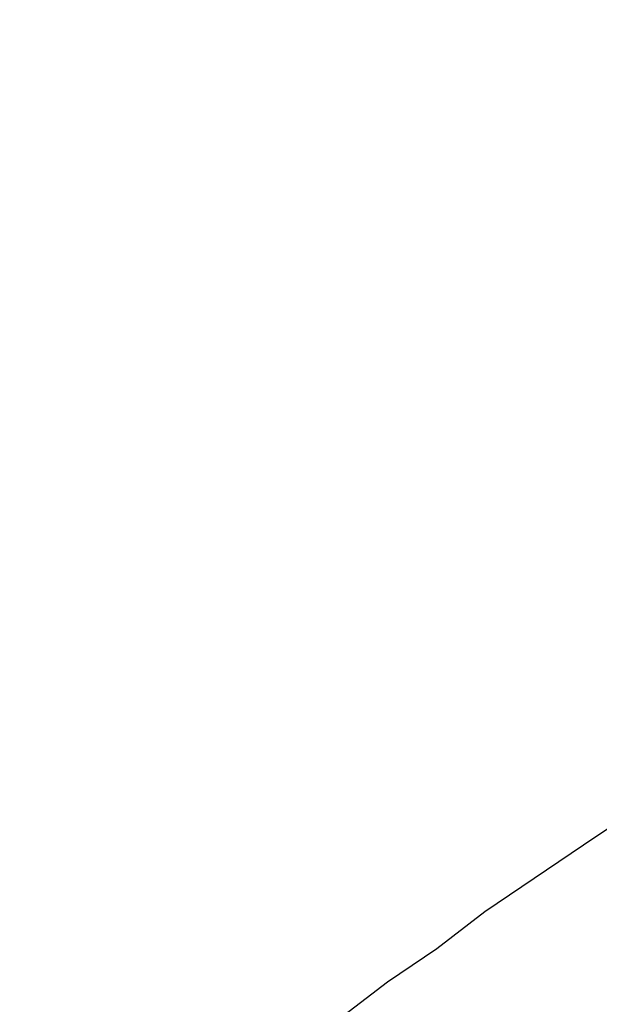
# Model space of a CAD drawing. Extents: x 447045 to 447634, y 442020 to 443192.
# Tile 6 of 82: x 447342.45 to 447349.54, y 442030.39 to 442042.43. Entities that reach past the tile are written whole.
import ezdxf

# ---------------------------------------------------------------- set-up
doc = ezdxf.new("R2010")
doc.units = 0
doc.header["$LTSCALE"] = 2
doc.header["$MEASUREMENT"] = 0
doc.linetypes.add('AUSGEZOGEN', pattern=[0])
doc.layers.add('DB-Wegböschungen', color=15, linetype='CONTINUOUS')
doc.layers.add('FBRTOP', color=250, linetype='AUSGEZOGEN')

msp = doc.modelspace()

# ---------------------------------------------------------------- linework, layer by layer
at = {"layer": 'DB-Wegböschungen', "linetype": 'Continuous'}
for p, q in [((447349.352, 442032.341), (447349.956, 442032.748)), ((447348.748, 442031.935), (447349.352, 442032.341)), ((447348.144, 442031.528), (447348.748, 442031.935)), ((447347.555, 442031.074), (447348.144, 442031.528)), ((447346.951, 442030.668), (447347.555, 442031.074)), ((447346.363, 442030.213), (447346.951, 442030.668))]:
    msp.add_line(p, q, dxfattribs=at)
at = {"layer": 'FBRTOP', "color": 0}
msp.add_lwpolyline([(447358.947, 442729.413, 0.000005), (447365.209, 442692.439, -0.000003), (447371.47, 442655.466, -0.000003), (447379.818, 442606.167, 0.000003), (447388.166, 442556.869), (447409.037, 442433.624), (447425.734, 442335.028, -0.000003), (447426.43, 442330.92, -0.000001), (447429.908, 442310.379)], format="xyb", dxfattribs=at)
at = {"layer": 'FBRTOP', "color": 0, "const_width": 0.5}
for points in [[(447355.989, 442728.912, 0.000005), (447362.251, 442691.939, -0.000003), (447368.512, 442654.965, -0.000003), (447376.86, 442605.667, 0.000003), (447385.208, 442556.368), (447406.079, 442433.124), (447422.776, 442334.528, -0.000003), (447423.472, 442330.419, -0.000001), (447426.95, 442309.878)], [(447328.383, 442724.238, 0.000005), (447334.644, 442687.263, -0.000003), (447340.906, 442650.289, -0.000003), (447349.254, 442600.991, 0.000003), (447357.602, 442551.694), (447378.473, 442428.448), (447395.17, 442329.852, -0.000003), (447395.865, 442325.744, -0.000001), (447399.344, 442305.204)]]:
    msp.add_lwpolyline(points, format="xyb", dxfattribs=at)

doc.saveas('drawing.dxf')
